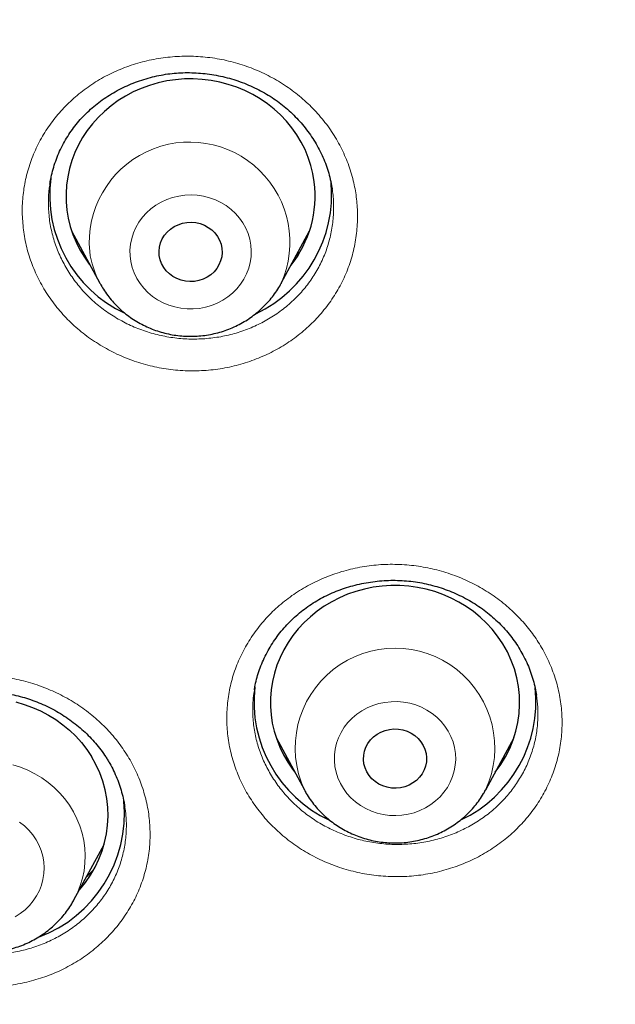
# Model space of a CAD drawing. Header units: millimetres. Extents: x 8 to 971, y 12 to 977.
# Tile 132 of 196: x 327 to 334, y 786 to 797. Entities that reach past the tile are written whole.
import ezdxf

# ---------------------------------------------------------------- set-up
doc = ezdxf.new("R2010")
doc.units = ezdxf.units.MM

msp = doc.modelspace()

# ---------------------------------------------------------------- linework, layer by layer
at = {"color": 7, "linetype": 'Continuous', "lineweight": 30}
for p, q in [((327.173, 795.487), (327.172, 795.48)), ((330.57, 795.418), (330.568, 795.427)), ((327.433, 794.921), (327.774, 794.289)), ((329.957, 794.289), (330.298, 794.921)), ((327.585, 794.638), (327.545, 794.675)), ((327.776, 794.285), (327.774, 794.289)), ((329.957, 794.289), (329.955, 794.285)), ((329.634, 789.393), (329.633, 789.382)), ((329.894, 788.823), (330.235, 788.191)), ((332.418, 788.191), (332.759, 788.823)), ((330.044, 788.545), (330.003, 788.583)), ((327.461, 786.867), (327.824, 787.532))]:
    msp.add_line(p, q, dxfattribs=at)
at = {"color": 252, "linetype": 'Continuous', "lineweight": 0}
for p, q in [((330.176, 794.659), (330.136, 794.621)), ((330.044, 788.545), (330.002, 788.585)), ((332.638, 788.564), (332.6, 788.529)), ((332.415, 788.186), (332.4, 788.16))]:
    msp.add_line(p, q, dxfattribs=at)
at = {"color": 7, "linetype": 'Continuous', "lineweight": 30, "flags": 128}
for points in [[(330.354, 795.509), (330.338, 795.608), (330.313, 795.706), (330.282, 795.802), (330.243, 795.896), (330.197, 795.987), (330.145, 796.075), (330.086, 796.159), (330.02, 796.238), (329.949, 796.314), (329.872, 796.384), (329.79, 796.449), (329.704, 796.508), (329.613, 796.561), (329.518, 796.608), (329.42, 796.649), (329.319, 796.682), (329.216, 796.709), (329.111, 796.729), (329.005, 796.742), (328.898, 796.748), (328.791, 796.747), (328.684, 796.738), (328.579, 796.723), (328.474, 796.7), (328.372, 796.67), (328.272, 796.634), (328.175, 796.591), (328.082, 796.541), (327.993, 796.486), (327.908, 796.424), (327.828, 796.357), (327.753, 796.285), (327.684, 796.208), (327.621, 796.127), (327.565, 796.042), (327.515, 795.953), (327.472, 795.86), (327.436, 795.766), (327.407, 795.669), (327.386, 795.57), (327.372, 795.47), (327.366, 795.37), (327.367, 795.269), (327.376, 795.169), (327.393, 795.07), (327.417, 794.972), (327.449, 794.876), (327.487, 794.782), (327.533, 794.691), (327.586, 794.603), (327.645, 794.519), (327.659, 794.501)], [(329.242, 794.708), (329.245, 794.657), (329.24, 794.607), (329.227, 794.557), (329.207, 794.51), (329.18, 794.466), (329.147, 794.426), (329.108, 794.39), (329.064, 794.361), (329.015, 794.337), (328.964, 794.32), (328.911, 794.311), (328.857, 794.308), (328.803, 794.313), (328.75, 794.325), (328.7, 794.344), (328.653, 794.369), (328.61, 794.401), (328.573, 794.437), (328.541, 794.479), (328.516, 794.524), (328.498, 794.572), (328.488, 794.622), (328.485, 794.673), (328.49, 794.724), (328.503, 794.773), (328.523, 794.821), (328.55, 794.865), (328.584, 794.905), (328.623, 794.94), (328.667, 794.97), (328.715, 794.993), (328.766, 795.01), (328.819, 795.02), (328.874, 795.022), (328.928, 795.018), (328.98, 795.006), (329.031, 794.987), (329.078, 794.961), (329.12, 794.93), (329.158, 794.893), (329.189, 794.852), (329.214, 794.806), (329.232, 794.758), (329.242, 794.708)], [(332.561, 790.042), (332.497, 790.123), (332.427, 790.199), (332.351, 790.27), (332.271, 790.336), (332.185, 790.397), (332.095, 790.451), (332.001, 790.5), (331.904, 790.542), (331.804, 790.577), (331.701, 790.606), (331.597, 790.628), (331.491, 790.642), (331.384, 790.65), (331.277, 790.65), (331.17, 790.643), (331.064, 790.629), (330.959, 790.608), (330.856, 790.58), (330.756, 790.545), (330.659, 790.503), (330.564, 790.455), (330.474, 790.401), (330.388, 790.341), (330.307, 790.275), (330.231, 790.205), (330.161, 790.129), (330.096, 790.048), (330.038, 789.964), (329.987, 789.876), (329.942, 789.784), (329.904, 789.69), (329.874, 789.594), (329.851, 789.495), (329.835, 789.396), (329.827, 789.295), (329.827, 789.195), (329.834, 789.094), (329.849, 788.995), (329.872, 788.896), (329.902, 788.8), (329.939, 788.705), (329.983, 788.614), (330.034, 788.525), (330.092, 788.44), (330.12, 788.403)], [(326.76, 789.249), (326.863, 789.22), (326.963, 789.184), (327.059, 789.141), (327.153, 789.091), (327.242, 789.036), (327.327, 788.975), (327.407, 788.908), (327.482, 788.836), (327.551, 788.759), (327.614, 788.678), (327.671, 788.593)], [(331.639, 788.77), (331.667, 788.726), (331.687, 788.679), (331.7, 788.63), (331.706, 788.579), (331.704, 788.528), (331.694, 788.478), (331.677, 788.43), (331.653, 788.384), (331.622, 788.343), (331.584, 788.305), (331.542, 788.274), (331.495, 788.248), (331.445, 788.228), (331.393, 788.216), (331.339, 788.211), (331.285, 788.212), (331.231, 788.222), (331.18, 788.238), (331.131, 788.261), (331.087, 788.29), (331.047, 788.325), (331.014, 788.365), (330.986, 788.408), (330.965, 788.456), (330.952, 788.505), (330.946, 788.556), (330.949, 788.607), (330.958, 788.657), (330.976, 788.705), (331, 788.75), (331.031, 788.792), (331.068, 788.829), (331.11, 788.861), (331.157, 788.887), (331.207, 788.907), (331.26, 788.919), (331.314, 788.924), (331.368, 788.922), (331.421, 788.913), (331.473, 788.897), (331.521, 788.874), (331.566, 788.845), (331.605, 788.81), (331.639, 788.77)], [(332.418, 788.191), (332.418, 788.19), (332.415, 788.186)]]:
    msp.add_lwpolyline(points, dxfattribs=at)
at = {"color": 252, "linetype": 'Continuous', "lineweight": 0, "flags": 128}
for points in [[(329.59, 794.748), (329.577, 794.818), (329.557, 794.886), (329.529, 794.951), (329.494, 795.014), (329.453, 795.073), (329.405, 795.127), (329.352, 795.177), (329.293, 795.222), (329.23, 795.26), (329.163, 795.292), (329.093, 795.317), (329.02, 795.336), (328.946, 795.347), (328.871, 795.352), (328.796, 795.349), (328.722, 795.338), (328.649, 795.321), (328.578, 795.296), (328.511, 795.265), (328.447, 795.228), (328.387, 795.184), (328.333, 795.135), (328.285, 795.082), (328.242, 795.023), (328.206, 794.961), (328.177, 794.896), (328.156, 794.828), (328.142, 794.759), (328.135, 794.688), (328.137, 794.618), (328.146, 794.548), (328.162, 794.479), (328.186, 794.412), (328.218, 794.347), (328.256, 794.287), (328.301, 794.23), (328.351, 794.178), (328.407, 794.13), (328.468, 794.089), (328.534, 794.054), (328.602, 794.025), (328.674, 794.003), (328.747, 793.988), (328.822, 793.98), (328.897, 793.979), (328.972, 793.986), (329.046, 794), (329.117, 794.021), (329.187, 794.049), (329.252, 794.083), (329.314, 794.124), (329.371, 794.17), (329.422, 794.221), (329.468, 794.278), (329.507, 794.338), (329.54, 794.402), (329.565, 794.468), (329.583, 794.537), (329.593, 794.607), (329.596, 794.677), (329.59, 794.748)], [(331.927, 788.957), (331.882, 789.013), (331.83, 789.065), (331.773, 789.111), (331.711, 789.151), (331.645, 789.185), (331.576, 789.213), (331.504, 789.233), (331.43, 789.247), (331.355, 789.253), (331.28, 789.252), (331.205, 789.244), (331.132, 789.229), (331.06, 789.207), (330.992, 789.178), (330.927, 789.142), (330.866, 789.101), (330.81, 789.053), (330.76, 789.001), (330.715, 788.944), (330.677, 788.883), (330.646, 788.818), (330.623, 788.751), (330.606, 788.682), (330.597, 788.612), (330.596, 788.542), (330.603, 788.471), (330.617, 788.402), (330.639, 788.334), (330.668, 788.269), (330.705, 788.207), (330.747, 788.149), (330.796, 788.095), (330.851, 788.047), (330.91, 788.003), (330.974, 787.966), (331.042, 787.935), (331.112, 787.911), (331.185, 787.894), (331.26, 787.884), (331.335, 787.881), (331.41, 787.886), (331.484, 787.897), (331.557, 787.916), (331.627, 787.942), (331.694, 787.974), (331.757, 788.013), (331.815, 788.057), (331.868, 788.107), (331.916, 788.162), (331.957, 788.221), (331.991, 788.284), (332.019, 788.35), (332.039, 788.418), (332.052, 788.487), (332.057, 788.558), (332.054, 788.629), (332.043, 788.699), (332.025, 788.767), (332, 788.834), (331.967, 788.897), (331.927, 788.957)], [(326.724, 788.493), (326.816, 788.463), (326.905, 788.426), (326.991, 788.383), (327.073, 788.334), (327.15, 788.279), (327.223, 788.218), (327.29, 788.152), (327.351, 788.081), (327.407, 788.005), (327.455, 787.926), (327.497, 787.844), (327.532, 787.758), (327.559, 787.67), (327.579, 787.581), (327.591, 787.49), (327.596, 787.399), (327.592, 787.308), (327.582, 787.217), (327.563, 787.127), (327.537, 787.039), (327.503, 786.953), (327.463, 786.87), (327.461, 786.867)], [(327.005, 787.591), (326.964, 787.651), (326.917, 787.706), (326.864, 787.756), (326.805, 787.801)], [(326.753, 786.663), (326.815, 786.703), (326.873, 786.749), (326.925, 786.8), (326.971, 786.855), (327.011, 786.915), (327.044, 786.979), (327.07, 787.045), (327.088, 787.114), (327.099, 787.184), (327.102, 787.254), (327.098, 787.325), (327.086, 787.394), (327.066, 787.463), (327.039, 787.528), (327.005, 787.591)]]:
    msp.add_lwpolyline(points, dxfattribs=at)
at = {"color": 252, "linetype": 'Continuous', "lineweight": 0}
for centre, radius, start, end in [((328.853, 794.78), 1.208, 335.9858, 185.2518), ((328.741, 794.812), 1.1, 187.4251, 208.3995), ((331.326, 788.694), 1.202, 335.2737, 204.6661)]:
    msp.add_arc(centre, radius, start, end, dxfattribs=at)
at = {"color": 7, "linetype": 'Continuous', "lineweight": 30}
for centre, radius, start, end in [((328.742, 795.351), 1.574, 172.556, 244.8303), ((329.018, 795.341), 1.347, 321.4605, 7.1809), ((328.98, 795.356), 1.583, 295.0672, 5.4183), ((331.482, 789.241), 1.344, 321.439, 36.5813), ((331.205, 789.254), 1.577, 173.5514, 245.0206), ((331.443, 789.257), 1.581, 295.347, 5.9639), ((326.526, 787.887), 1.345, 318.1424, 31.6414), ((326.48, 787.907), 1.59, 290.4349, 5.3067)]:
    msp.add_arc(centre, radius, start, end, dxfattribs=at)
at = {"color": 252, "linetype": 'Continuous', "lineweight": 0}
for points, knots in [([(297.761, 797.426), (297.779, 798.366), (297.816, 800.237), (298.115, 803.024), (298.594, 805.775), (299.27, 808.49), (300.138, 811.168), (301.195, 813.799), (302.428, 816.362), (303.829, 818.833), (305.395, 821.201), (307.124, 823.467), (309.017, 825.629), (311.065, 827.679), (313.247, 829.604), (315.549, 831.383), (317.959, 833.008), (320.48, 834.479), (323.109, 835.796), (325.836, 836.954), (328.636, 837.947), (331.487, 838.763), (334.376, 839.397), (337.303, 839.85), (340.269, 840.121), (343.26, 840.211), (346.251, 840.121), (349.217, 839.85), (352.145, 839.397), (355.034, 838.763), (357.884, 837.947), (360.683, 836.954), (363.411, 835.796), (366.04, 834.478), (368.561, 833.007), (370.971, 831.382), (373.272, 829.603), (375.454, 827.679), (377.502, 825.628), (379.396, 823.466), (381.125, 821.2), (382.69, 818.832), (384.092, 816.361), (385.324, 813.799), (386.381, 811.168), (387.249, 808.489), (387.925, 805.774), (388.404, 803.023), (388.703, 800.237), (388.74, 798.366), (388.758, 797.426)], [0, 0, 0, 0, 0.020985, 0.041789, 0.062502, 0.083215, 0.104018, 0.125, 0.145987, 0.166791, 0.187505, 0.208217, 0.229019, 0.25, 0.270986, 0.291791, 0.312505, 0.333217, 0.354019, 0.375, 0.395986, 0.416791, 0.437505, 0.458217, 0.479019, 0.5, 0.520986, 0.541791, 0.562505, 0.583217, 0.604019, 0.625, 0.645986, 0.666791, 0.687505, 0.708217, 0.729019, 0.75, 0.770986, 0.791791, 0.812505, 0.833217, 0.854019, 0.875, 0.895985, 0.916789, 0.937502, 0.958215, 0.979017, 1, 1, 1, 1]), ([(339.798, 773.529), (339.084, 773.638), (337.655, 773.856), (335.559, 774.4), (333.572, 775.079), (331.704, 775.889), (329.961, 776.806), (328.299, 777.85), (326.729, 779.012), (325.262, 780.287), (323.905, 781.666), (322.668, 783.141), (321.558, 784.703), (320.581, 786.341), (319.744, 788.047), (319.053, 789.809), (318.51, 791.616), (318.12, 793.458), (317.885, 795.323), (317.807, 797.199), (317.885, 799.076), (318.12, 800.941), (318.51, 802.783), (319.053, 804.59), (319.744, 806.352), (320.581, 808.058), (321.558, 809.696), (322.668, 811.258), (323.905, 812.733), (325.262, 814.112), (326.729, 815.387), (328.299, 816.549), (329.961, 817.593), (331.704, 818.51), (333.519, 819.296), (335.394, 819.946), (337.318, 820.456), (339.278, 820.823), (341.263, 821.043), (343.26, 821.117), (345.257, 821.043), (347.241, 820.823), (349.201, 820.456), (351.125, 819.946), (353, 819.296), (354.815, 818.51), (356.558, 817.593), (358.22, 816.549), (359.79, 815.387), (361.257, 814.112), (362.614, 812.733), (363.851, 811.258), (364.961, 809.696), (365.938, 808.058), (366.775, 806.352), (367.466, 804.59), (368.009, 802.783), (368.399, 800.941), (368.634, 799.076), (368.712, 797.199), (368.634, 795.323), (368.399, 793.458), (368.009, 791.616), (367.466, 789.809), (366.775, 788.047), (365.938, 786.341), (364.961, 784.703), (363.851, 783.141), (362.614, 781.666), (361.257, 780.287), (359.79, 779.012), (358.22, 777.85), (356.558, 776.806), (354.815, 775.889), (352.95, 775.08), (350.968, 774.403), (348.88, 773.86), (347.457, 773.641), (346.745, 773.532)], [0, 0, 0, 0, 0.014209, 0.028417, 0.042626, 0.055696, 0.068766, 0.081836, 0.094907, 0.107977, 0.121047, 0.134117, 0.147187, 0.160257, 0.173327, 0.186398, 0.199468, 0.212538, 0.225608, 0.238678, 0.251748, 0.264818, 0.277889, 0.290959, 0.304029, 0.317099, 0.330169, 0.343239, 0.356309, 0.36938, 0.38245, 0.39552, 0.40859, 0.42166, 0.43473, 0.4478, 0.460871, 0.473941, 0.487011, 0.500081, 0.513151, 0.526221, 0.539292, 0.552362, 0.565432, 0.578502, 0.591572, 0.604642, 0.617712, 0.630783, 0.643853, 0.656923, 0.669993, 0.683063, 0.696133, 0.709203, 0.722274, 0.735344, 0.748414, 0.761484, 0.774554, 0.787624, 0.800694, 0.813765, 0.826835, 0.839905, 0.852975, 0.866045, 0.879115, 0.892186, 0.905256, 0.918326, 0.931396, 0.944466, 0.957536, 0.971691, 0.985845, 1, 1, 1, 1]), ([(346.66, 774.616), (347.327, 774.721), (348.662, 774.93), (350.619, 775.442), (352.485, 776.082), (354.251, 776.847), (355.909, 777.72), (357.49, 778.712), (358.983, 779.818), (360.379, 781.031), (361.669, 782.342), (362.846, 783.745), (363.902, 785.231), (364.831, 786.789), (365.627, 788.411), (366.285, 790.087), (366.801, 791.807), (367.172, 793.559), (367.395, 795.333), (367.47, 797.118), (367.395, 798.903), (367.172, 800.677), (366.801, 802.429), (366.285, 804.148), (365.627, 805.824), (364.831, 807.446), (363.902, 809.005), (362.846, 810.49), (361.669, 811.893), (360.379, 813.205), (358.983, 814.417), (357.49, 815.523), (355.909, 816.515), (354.251, 817.388), (352.524, 818.136), (350.741, 818.754), (348.911, 819.239), (347.047, 819.588), (345.159, 819.798), (343.26, 819.868), (341.36, 819.798), (339.472, 819.588), (337.608, 819.239), (335.778, 818.754), (333.995, 818.136), (332.268, 817.388), (330.61, 816.515), (329.029, 815.523), (327.536, 814.417), (326.14, 813.205), (324.85, 811.893), (323.673, 810.49), (322.617, 809.005), (321.688, 807.446), (320.892, 805.824), (320.234, 804.148), (319.718, 802.429), (319.347, 800.677), (319.124, 798.903), (319.049, 797.118), (319.124, 795.333), (319.347, 793.559), (319.718, 791.807), (320.234, 790.087), (320.892, 788.411), (321.688, 786.789), (322.617, 785.231), (323.673, 783.745), (324.85, 782.342), (326.14, 781.031), (327.536, 779.818), (329.029, 778.712), (330.61, 777.72), (332.268, 776.847), (334.034, 776.082), (335.9, 775.442), (337.858, 774.93), (339.192, 774.721), (339.859, 774.616)], [0, 0, 0, 0, 0.013976, 0.027953, 0.041929, 0.055017, 0.068105, 0.081192, 0.09428, 0.107368, 0.120455, 0.133543, 0.146631, 0.159719, 0.172806, 0.185894, 0.198982, 0.212069, 0.225157, 0.238245, 0.251332, 0.26442, 0.277508, 0.290595, 0.303683, 0.316771, 0.329859, 0.342946, 0.356034, 0.369122, 0.382209, 0.395297, 0.408385, 0.421472, 0.43456, 0.447648, 0.460735, 0.473823, 0.486911, 0.499999, 0.513086, 0.526174, 0.539262, 0.552349, 0.565437, 0.578525, 0.591612, 0.6047, 0.617788, 0.630876, 0.643963, 0.657051, 0.670139, 0.683226, 0.696314, 0.709402, 0.722489, 0.735577, 0.748665, 0.761752, 0.77484, 0.787928, 0.801016, 0.814103, 0.827191, 0.840279, 0.853366, 0.866454, 0.879542, 0.892629, 0.905717, 0.918805, 0.931893, 0.94498, 0.958068, 0.972045, 0.986023, 1, 1, 1, 1]), ([(339.895, 775.418), (339.266, 775.519), (338.009, 775.721), (336.165, 776.207), (334.396, 776.815), (332.712, 777.545), (331.121, 778.382), (329.604, 779.334), (328.172, 780.396), (326.832, 781.559), (325.594, 782.818), (324.465, 784.164), (323.451, 785.589), (322.56, 787.085), (321.796, 788.642), (321.165, 790.25), (320.67, 791.9), (320.314, 793.581), (320.099, 795.283), (320.028, 796.996), (320.099, 798.709), (320.314, 800.411), (320.67, 802.092), (321.165, 803.742), (321.796, 805.35), (322.56, 806.907), (323.451, 808.403), (324.465, 809.828), (325.594, 811.174), (326.832, 812.433), (328.172, 813.596), (329.604, 814.657), (331.121, 815.61), (332.712, 816.447), (334.369, 817.165), (336.081, 817.758), (337.836, 818.224), (339.625, 818.558), (341.437, 818.759), (343.26, 818.827), (345.082, 818.759), (346.894, 818.558), (348.683, 818.224), (350.439, 817.758), (352.15, 817.165), (353.807, 816.447), (355.398, 815.61), (356.915, 814.657), (358.347, 813.596), (359.687, 812.433), (360.925, 811.174), (362.054, 809.828), (363.068, 808.403), (363.959, 806.907), (364.723, 805.35), (365.354, 803.742), (365.849, 802.092), (366.205, 800.411), (366.42, 798.709), (366.491, 796.996), (366.42, 795.283), (366.205, 793.581), (365.849, 791.9), (365.354, 790.25), (364.723, 788.642), (363.959, 787.085), (363.068, 785.589), (362.054, 784.164), (360.925, 782.818), (359.687, 781.559), (358.347, 780.396), (356.915, 779.334), (355.398, 778.382), (353.807, 777.545), (352.12, 776.814), (350.346, 776.205), (348.494, 775.717), (347.231, 775.515), (346.6, 775.415)], [0, 0, 0, 0, 0.013748, 0.027497, 0.041245, 0.05435, 0.067455, 0.080559, 0.093664, 0.106769, 0.119873, 0.132978, 0.146083, 0.159188, 0.172292, 0.185397, 0.198502, 0.211606, 0.224711, 0.237816, 0.250921, 0.264025, 0.27713, 0.290235, 0.30334, 0.316444, 0.329549, 0.342654, 0.355758, 0.368863, 0.381968, 0.395073, 0.408177, 0.421282, 0.434387, 0.447492, 0.460596, 0.473701, 0.486806, 0.49991, 0.513015, 0.52612, 0.539225, 0.552329, 0.565434, 0.578539, 0.591643, 0.604748, 0.617853, 0.630958, 0.644062, 0.657167, 0.670272, 0.683377, 0.696481, 0.709586, 0.722691, 0.735795, 0.7489, 0.762005, 0.77511, 0.788214, 0.801319, 0.814424, 0.827529, 0.840633, 0.853738, 0.866843, 0.879947, 0.893052, 0.906157, 0.919262, 0.932366, 0.945471, 0.958576, 0.972384, 0.986192, 1, 1, 1, 1]), ([(345.541, 776.246), (346.07, 776.308), (347.129, 776.432), (348.694, 776.754), (350.231, 777.175), (351.774, 777.715), (353.312, 778.381), (354.828, 779.179), (356.273, 780.087), (357.638, 781.098), (358.915, 782.207), (360.095, 783.406), (361.171, 784.689), (362.136, 786.047), (362.986, 787.473), (363.713, 788.956), (364.315, 790.488), (364.787, 792.061), (365.126, 793.663), (365.33, 795.285), (365.398, 796.917), (365.33, 798.549), (365.125, 800.171), (364.786, 801.773), (364.314, 803.345), (363.713, 804.878), (362.985, 806.361), (362.135, 807.786), (361.17, 809.144), (360.093, 810.427), (358.914, 811.626), (357.637, 812.735), (356.272, 813.746), (354.827, 814.654), (353.31, 815.452), (351.731, 816.135), (350.101, 816.701), (348.427, 817.144), (346.723, 817.463), (344.996, 817.655), (343.26, 817.719), (341.523, 817.654), (339.796, 817.462), (338.092, 817.144), (336.419, 816.7), (334.788, 816.135), (333.209, 815.451), (331.693, 814.653), (330.248, 813.745), (328.882, 812.734), (327.606, 811.625), (326.426, 810.426), (325.35, 809.143), (324.384, 807.785), (323.535, 806.359), (322.808, 804.876), (322.206, 803.344), (321.734, 801.771), (321.395, 800.169), (321.191, 798.547), (321.123, 796.915), (321.191, 795.283), (321.395, 793.661), (321.735, 792.059), (322.207, 790.487), (322.808, 788.954), (323.536, 787.471), (324.385, 786.046), (325.351, 784.688), (326.427, 783.405), (327.607, 782.206), (328.884, 781.097), (330.249, 780.086), (331.694, 779.178), (333.211, 778.38), (334.748, 777.715), (336.291, 777.174), (337.827, 776.754), (339.391, 776.432), (340.449, 776.308), (340.979, 776.246)], [0, 0, 0, 0, 0.011909, 0.023818, 0.035727, 0.047636, 0.060561, 0.073486, 0.086411, 0.099336, 0.112261, 0.125186, 0.138111, 0.151036, 0.163961, 0.176886, 0.189811, 0.202736, 0.215661, 0.228586, 0.241512, 0.254437, 0.267362, 0.280287, 0.293212, 0.306137, 0.319062, 0.331987, 0.344912, 0.357837, 0.370762, 0.383687, 0.396612, 0.409537, 0.422462, 0.435388, 0.448313, 0.461238, 0.474163, 0.487088, 0.500013, 0.512938, 0.525863, 0.538788, 0.551713, 0.564638, 0.577563, 0.590488, 0.603413, 0.616338, 0.629264, 0.642189, 0.655114, 0.668039, 0.680964, 0.693889, 0.706814, 0.719739, 0.732664, 0.745589, 0.758514, 0.771439, 0.784364, 0.797289, 0.810214, 0.823139, 0.836065, 0.84899, 0.861915, 0.87484, 0.887765, 0.90069, 0.913615, 0.92654, 0.939465, 0.95239, 0.964293, 0.976195, 0.988098, 1, 1, 1, 1]), ([(326.852, 794.93), (326.846, 795.001), (326.833, 795.142), (326.845, 795.354), (326.88, 795.564), (326.942, 795.768), (327.027, 795.964), (327.135, 796.15), (327.265, 796.323), (327.415, 796.48), (327.583, 796.621), (327.767, 796.743), (327.966, 796.844), (328.175, 796.924), (328.393, 796.981), (328.617, 797.015), (328.844, 797.025), (329.071, 797.011), (329.296, 796.973), (329.515, 796.912), (329.726, 796.827), (329.925, 796.722), (330.112, 796.596), (330.282, 796.452), (330.434, 796.291), (330.567, 796.116), (330.677, 795.927), (330.764, 795.729), (330.827, 795.528), (330.864, 795.327), (330.879, 795.123), (330.87, 794.915), (330.836, 794.705), (330.777, 794.5), (330.693, 794.303), (330.586, 794.117), (330.457, 793.943), (330.308, 793.784), (330.141, 793.642), (329.958, 793.519), (329.761, 793.417), (329.552, 793.335), (329.334, 793.276), (329.111, 793.241), (328.884, 793.23), (328.656, 793.242), (328.431, 793.279), (328.212, 793.339), (328, 793.421), (327.8, 793.526), (327.613, 793.65), (327.441, 793.793), (327.288, 793.953), (327.155, 794.128), (327.042, 794.315), (326.954, 794.513), (326.887, 794.719), (326.864, 794.86), (326.852, 794.93)], [0, 0, 0, 0, 0.017826, 0.035709, 0.053535, 0.071388, 0.089298, 0.107152, 0.125016, 0.142937, 0.1608, 0.178682, 0.19662, 0.214501, 0.232399, 0.250354, 0.268251, 0.286157, 0.304119, 0.322025, 0.339927, 0.357886, 0.375788, 0.393676, 0.411622, 0.42951, 0.44738, 0.465307, 0.483178, 0.4999, 0.516623, 0.534482, 0.552397, 0.570256, 0.588115, 0.60603, 0.623889, 0.641758, 0.659684, 0.677553, 0.695439, 0.713383, 0.731271, 0.749172, 0.76713, 0.785031, 0.802937, 0.8209, 0.838805, 0.856704, 0.87466, 0.892558, 0.910441, 0.928381, 0.946263, 0.964156, 0.982107, 1, 1, 1, 1]), ([(327.172, 795.48), (327.168, 795.461), (327.154, 795.383), (327.149, 795.243), (327.16, 795.123), (327.165, 795.063)], [0, 0, 0, 0, 0.137029, 0.569195, 1, 1, 1, 1]), ([(327.165, 795.063), (327.165, 795.063), (327.173, 795.002), (327.196, 794.883), (327.251, 794.708), (327.327, 794.54), (327.422, 794.381), (327.535, 794.232), (327.622, 794.141), (327.714, 794.054), (327.812, 793.973), (327.971, 793.867), (328.141, 793.778), (328.321, 793.707), (328.508, 793.656), (328.699, 793.624), (328.892, 793.613), (329.085, 793.622), (329.276, 793.651), (329.461, 793.7), (329.638, 793.769), (329.807, 793.856), (329.962, 793.96), (330.105, 794.08), (330.232, 794.215), (330.341, 794.362), (330.432, 794.521), (330.503, 794.688), (330.553, 794.862), (330.583, 795.04), (330.589, 795.217), (330.584, 795.344), (330.571, 795.409), (330.57, 795.418)], [0, 0, 0, 0, 0.000168, 0.035666, 0.071279, 0.106775, 0.142273, 0.177883, 0.213379, 0.213559, 0.249144, 0.284843, 0.32043, 0.356038, 0.391759, 0.427367, 0.462974, 0.498693, 0.534299, 0.56988, 0.605575, 0.641155, 0.676703, 0.712362, 0.747909, 0.783434, 0.819071, 0.854595, 0.89012, 0.925757, 0.961282, 0.994543, 1, 1, 1, 1]), ([(327.586, 794.637), (327.581, 794.641), (327.566, 794.654), (327.553, 794.669), (327.544, 794.679)], [0, 0, 0, 0, 0.314958, 1, 1, 1, 1]), ([(329.658, 787.98), (329.617, 788.039), (329.535, 788.159), (329.441, 788.352), (329.368, 788.553), (329.321, 788.76), (329.298, 788.971), (329.301, 789.182), (329.33, 789.392), (329.383, 789.597), (329.461, 789.794), (329.563, 789.982), (329.686, 790.158), (329.83, 790.32), (329.994, 790.465), (330.174, 790.593), (330.368, 790.7), (330.575, 790.786), (330.791, 790.85), (331.013, 790.892), (331.24, 790.909), (331.467, 790.902), (331.693, 790.872), (331.914, 790.818), (332.127, 790.742), (332.331, 790.644), (332.521, 790.526), (332.696, 790.388), (332.85, 790.237), (332.983, 790.075), (333.097, 789.902), (333.192, 789.713), (333.266, 789.512), (333.316, 789.305), (333.339, 789.095), (333.338, 788.883), (333.312, 788.674), (333.259, 788.468), (333.183, 788.27), (333.083, 788.081), (332.961, 787.905), (332.818, 787.742), (332.656, 787.595), (332.477, 787.467), (332.283, 787.358), (332.077, 787.27), (331.862, 787.205), (331.639, 787.162), (331.413, 787.143), (331.185, 787.149), (330.959, 787.177), (330.738, 787.229), (330.524, 787.304), (330.32, 787.401), (330.129, 787.518), (329.953, 787.655), (329.793, 787.808), (329.703, 787.922), (329.658, 787.98)], [0, 0, 0, 0, 0.017826, 0.035708, 0.053535, 0.071387, 0.089298, 0.107151, 0.125015, 0.142936, 0.1608, 0.178682, 0.19662, 0.214501, 0.232399, 0.250353, 0.268251, 0.286156, 0.304119, 0.322024, 0.339927, 0.357886, 0.375788, 0.393676, 0.411621, 0.429509, 0.447379, 0.465307, 0.483177, 0.499899, 0.516622, 0.534481, 0.552396, 0.570255, 0.588114, 0.606029, 0.623889, 0.641757, 0.659683, 0.677553, 0.695439, 0.713383, 0.73127, 0.749171, 0.76713, 0.785031, 0.802937, 0.820899, 0.838805, 0.856704, 0.874659, 0.892558, 0.910441, 0.92838, 0.946263, 0.964156, 0.982107, 1, 1, 1, 1]), ([(328.107, 788.599), (328.108, 788.598), (328.146, 788.536), (328.214, 788.409), (328.292, 788.21), (328.347, 788.004), (328.376, 787.795), (328.38, 787.584), (328.359, 787.375), (328.312, 787.17), (328.241, 786.971), (328.146, 786.782), (328.028, 786.604), (327.89, 786.439), (327.732, 786.29), (327.557, 786.159), (327.366, 786.047), (327.163, 785.956), (326.95, 785.888), (326.729, 785.842), (326.503, 785.819), (326.276, 785.82), (326.049, 785.845), (325.827, 785.893), (325.611, 785.965), (325.405, 786.058), (325.212, 786.171), (325.033, 786.305), (324.87, 786.455), (324.73, 786.617), (324.612, 786.789), (324.514, 786.97), (324.436, 787.164), (324.38, 787.37), (324.349, 787.579), (324.343, 787.789), (324.363, 787.999), (324.408, 788.204), (324.478, 788.404), (324.571, 788.594), (324.687, 788.773), (324.825, 788.938), (324.981, 789.088), (325.155, 789.221), (325.345, 789.333), (325.547, 789.426), (325.76, 789.496), (325.981, 789.544), (326.206, 789.568), (326.434, 789.568), (326.66, 789.545), (326.883, 789.498), (327.099, 789.428), (327.305, 789.336), (327.5, 789.224), (327.68, 789.092), (327.843, 788.943), (327.988, 788.779), (328.068, 788.659), (328.107, 788.599)], [0, 0, 0, 0, 0.000189, 0.018022, 0.035912, 0.053746, 0.071579, 0.089468, 0.107301, 0.125153, 0.143062, 0.160914, 0.178797, 0.196738, 0.214621, 0.232534, 0.250504, 0.268416, 0.286343, 0.304328, 0.322255, 0.340176, 0.358154, 0.376074, 0.39397, 0.411923, 0.429818, 0.447682, 0.465602, 0.483465, 0.50016, 0.516854, 0.534697, 0.552597, 0.57044, 0.588282, 0.606181, 0.624022, 0.641884, 0.659802, 0.677663, 0.695557, 0.713507, 0.731401, 0.74932, 0.767296, 0.785216, 0.803143, 0.821128, 0.839055, 0.85697, 0.874941, 0.892856, 0.910741, 0.928684, 0.946569, 0.964361, 0.982208, 1, 1, 1, 1]), ([(329.633, 789.382), (329.627, 789.344), (329.611, 789.246), (329.612, 789.087), (329.63, 788.908), (329.67, 788.732), (329.732, 788.561), (329.813, 788.397), (329.882, 788.295), (329.917, 788.245)], [0, 0, 0, 0, 0.098405, 0.248629, 0.399341, 0.549579, 0.699558, 0.850016, 1, 1, 1, 1]), ([(329.917, 788.245), (329.917, 788.245), (329.953, 788.195), (330.033, 788.099), (330.168, 787.968), (330.317, 787.852), (330.48, 787.753), (330.653, 787.67), (330.775, 787.628), (330.897, 787.59), (331.024, 787.561), (331.216, 787.536), (331.409, 787.531), (331.602, 787.547), (331.791, 787.583), (331.974, 787.637), (332.149, 787.712), (332.314, 787.804), (332.467, 787.912), (332.604, 788.036), (332.726, 788.174), (332.83, 788.324), (332.915, 788.484), (332.98, 788.653), (333.025, 788.827), (333.047, 789.005), (333.05, 789.174), (333.035, 789.282), (333.029, 789.331)], [0, 0, 0, 0, 0.000197, 0.042045, 0.084029, 0.125879, 0.167725, 0.209708, 0.251555, 0.251766, 0.293719, 0.335805, 0.377758, 0.419736, 0.46185, 0.503829, 0.545805, 0.587916, 0.629891, 0.67184, 0.713919, 0.755866, 0.797772, 0.839813, 0.88172, 0.923599, 0.965614, 1, 1, 1, 1]), ([(324.681, 788.06), (324.674, 788.002), (324.66, 787.885), (324.666, 787.707), (324.692, 787.529), (324.74, 787.355), (324.806, 787.19), (324.89, 787.036), (324.99, 786.89), (325.109, 786.752), (325.247, 786.624), (325.399, 786.511), (325.564, 786.414), (325.739, 786.334), (325.922, 786.273), (326.111, 786.231), (326.303, 786.209), (326.497, 786.207), (326.689, 786.226), (326.876, 786.264), (327.058, 786.322), (327.231, 786.399), (327.393, 786.493), (327.542, 786.604), (327.676, 786.73), (327.794, 786.869), (327.894, 787.02), (327.975, 787.18), (328.036, 787.349), (328.076, 787.523), (328.093, 787.701), (328.093, 787.858), (328.077, 787.954), (328.071, 787.991)], [0, 0, 0, 0, 0.032348, 0.065036, 0.097719, 0.130507, 0.163189, 0.193767, 0.224343, 0.257063, 0.289888, 0.322608, 0.355396, 0.388288, 0.421076, 0.453922, 0.486872, 0.519717, 0.552586, 0.58556, 0.61843, 0.651279, 0.684233, 0.717083, 0.749883, 0.782785, 0.815585, 0.848324, 0.881169, 0.913909, 0.946611, 0.979414, 1, 1, 1, 1]), ([(327.694, 787.225), (327.676, 787.206), (327.651, 787.179), (327.623, 787.156), (327.615, 787.149)], [0, 0, 0, 0, 0.7181188, 1, 1, 1, 1])]:
    msp.add_open_spline(points, degree=3, knots=knots, dxfattribs=at)
at = {"color": 7, "linetype": 'Continuous', "lineweight": 30}
for points, knots in [([(340.08, 755.314), (338.877, 755.42), (336.473, 755.633), (332.915, 756.297), (329.422, 757.208), (326.048, 758.376), (322.809, 759.778), (319.723, 761.402), (316.782, 763.249), (314.004, 765.307), (311.407, 767.563), (309.006, 770.004), (306.816, 772.614), (304.851, 775.377), (303.123, 778.277), (301.642, 781.296), (300.418, 784.414), (299.458, 787.613), (298.768, 790.873), (298.352, 794.173), (298.213, 797.494), (298.352, 800.816), (298.768, 804.116), (299.458, 807.376), (300.418, 810.575), (301.642, 813.693), (303.123, 816.712), (304.851, 819.612), (306.816, 822.375), (309.006, 824.985), (311.407, 827.426), (314.004, 829.682), (316.782, 831.74), (319.723, 833.586), (322.809, 835.21), (326.021, 836.602), (329.339, 837.752), (332.744, 838.655), (336.213, 839.303), (339.725, 839.694), (343.26, 839.824), (346.794, 839.694), (350.306, 839.303), (353.775, 838.655), (357.18, 837.752), (360.498, 836.602), (363.71, 835.21), (366.796, 833.586), (369.737, 831.74), (372.515, 829.682), (375.112, 827.426), (377.513, 824.985), (379.703, 822.375), (381.668, 819.612), (383.396, 816.712), (384.877, 813.693), (386.101, 810.575), (387.061, 807.376), (387.751, 804.116), (388.167, 800.816), (388.306, 797.494), (388.167, 794.173), (387.751, 790.873), (387.061, 787.613), (386.101, 784.414), (384.877, 781.296), (383.396, 778.277), (381.668, 775.377), (379.703, 772.614), (377.513, 770.004), (375.112, 767.563), (372.515, 765.307), (369.737, 763.249), (366.796, 761.402), (363.71, 759.778), (360.471, 758.376), (357.097, 757.208), (353.604, 756.297), (350.047, 755.633), (347.642, 755.42), (346.439, 755.314)], [0, 0, 0, 0, 0.013106, 0.026212, 0.039318, 0.052424, 0.065212, 0.078, 0.090788, 0.103576, 0.116364, 0.129151, 0.141939, 0.154727, 0.167515, 0.180303, 0.193091, 0.205879, 0.218667, 0.231454, 0.244242, 0.25703, 0.269818, 0.282606, 0.295394, 0.308182, 0.32097, 0.333758, 0.346545, 0.359333, 0.372121, 0.384909, 0.397697, 0.410485, 0.423273, 0.436061, 0.448848, 0.461636, 0.474424, 0.487212, 0.5, 0.512788, 0.525576, 0.538364, 0.551152, 0.563939, 0.576727, 0.589515, 0.602303, 0.615091, 0.627879, 0.640667, 0.653455, 0.666242, 0.67903, 0.691818, 0.704606, 0.717394, 0.730182, 0.74297, 0.755758, 0.768546, 0.781333, 0.794121, 0.806909, 0.819697, 0.832485, 0.845273, 0.858061, 0.870849, 0.883636, 0.896424, 0.909212, 0.922, 0.934788, 0.947576, 0.960682, 0.973788, 0.986894, 1, 1, 1, 1]), ([(327.171, 795.48), (327.173, 795.491), (327.179, 795.536), (327.196, 795.613), (327.223, 795.711), (327.258, 795.807), (327.298, 795.9), (327.345, 795.991), (327.398, 796.078), (327.456, 796.161), (327.519, 796.239), (327.587, 796.313), (327.661, 796.383), (327.739, 796.449), (327.823, 796.511), (327.912, 796.568), (328.004, 796.62), (328.101, 796.667), (328.2, 796.708), (328.302, 796.743), (328.406, 796.772), (328.51, 796.795), (328.615, 796.811), (328.72, 796.821), (328.825, 796.824), (328.932, 796.821), (329.039, 796.812), (329.146, 796.797), (329.253, 796.776), (329.358, 796.748), (329.462, 796.715), (329.563, 796.675), (329.661, 796.63), (329.756, 796.58), (329.846, 796.525), (329.932, 796.464), (330.013, 796.4), (330.09, 796.33), (330.163, 796.256), (330.231, 796.178), (330.294, 796.095), (330.351, 796.009), (330.403, 795.92), (330.449, 795.828), (330.489, 795.733), (330.522, 795.637), (330.548, 795.539), (330.564, 795.466), (330.569, 795.426), (330.57, 795.418)], [0, 0, 0, 0, 0.0077199, 0.0300311, 0.0524145, 0.0748286, 0.0972129, 0.1195139, 0.1416931, 0.1637104, 0.1855303, 0.2071715, 0.2286734, 0.2504159, 0.2723707, 0.2944903, 0.3167233, 0.3390088, 0.361271, 0.3834336, 0.4054351, 0.4272226, 0.4487543, 0.4700666, 0.4913509, 0.5128914, 0.5346131, 0.5564871, 0.5784721, 0.6005263, 0.6226046, 0.6446476, 0.6666131, 0.6884684, 0.7101908, 0.7317626, 0.7531922, 0.7747721, 0.7964723, 0.818312, 0.8402764, 0.8623388, 0.8844667, 0.9066296, 0.9287899, 0.9509114, 0.9729682, 0.9949481, 1, 1, 1, 1]), ([(330.177, 794.661), (330.175, 794.658), (330.162, 794.644), (330.147, 794.631), (330.136, 794.62)], [0, 0, 0, 0, 0.205599, 1, 1, 1, 1]), ([(327.776, 794.285), (327.789, 794.262), (327.817, 794.213), (327.866, 794.142), (327.923, 794.072), (327.984, 794.006), (328.051, 793.945), (328.122, 793.889), (328.197, 793.839), (328.276, 793.793), (328.359, 793.754), (328.444, 793.72), (328.532, 793.693), (328.621, 793.672), (328.712, 793.658), (328.804, 793.65), (328.897, 793.649), (328.989, 793.655), (329.081, 793.667), (329.171, 793.686), (329.26, 793.711), (329.346, 793.743), (329.43, 793.781), (329.511, 793.825), (329.588, 793.874), (329.661, 793.93), (329.729, 793.99), (329.793, 794.055), (329.851, 794.124), (329.903, 794.197), (329.938, 794.251), (329.953, 794.282), (329.954, 794.285)], [0, 0, 0, 0, 0.030584, 0.06462, 0.098701, 0.13284, 0.167035, 0.201286, 0.2356, 0.269969, 0.304393, 0.338868, 0.37339, 0.407953, 0.442553, 0.477186, 0.511841, 0.546517, 0.581201, 0.615888, 0.650572, 0.685242, 0.719896, 0.754519, 0.789113, 0.823661, 0.858165, 0.892615, 0.927004, 0.961338, 0.995609, 1, 1, 1, 1]), ([(329.633, 789.393), (329.636, 789.412), (329.644, 789.464), (329.665, 789.546), (329.694, 789.639), (329.73, 789.731), (329.773, 789.822), (329.823, 789.911), (329.878, 789.997), (329.94, 790.08), (330.007, 790.159), (330.079, 790.234), (330.155, 790.304), (330.236, 790.368), (330.32, 790.427), (330.407, 790.481), (330.498, 790.529), (330.593, 790.572), (330.692, 790.61), (330.794, 790.642), (330.898, 790.669), (331.005, 790.689), (331.113, 790.704), (331.221, 790.712), (331.33, 790.714), (331.438, 790.709), (331.545, 790.699), (331.65, 790.682), (331.754, 790.659), (331.856, 790.63), (331.957, 790.596), (332.055, 790.555), (332.152, 790.509), (332.245, 790.457), (332.335, 790.4), (332.421, 790.338), (332.503, 790.271), (332.579, 790.2), (332.651, 790.125), (332.717, 790.047), (332.777, 789.965), (332.831, 789.88), (332.88, 789.792), (332.923, 789.701), (332.96, 789.608), (332.991, 789.511), (333.014, 789.419), (333.024, 789.359), (333.029, 789.331)], [0, 0, 0, 0, 0.013262, 0.035118, 0.056949, 0.07903, 0.10132, 0.123772, 0.146326, 0.168918, 0.191472, 0.213913, 0.236175, 0.25821, 0.279975, 0.301524, 0.322984, 0.344709, 0.366596, 0.388622, 0.410746, 0.432926, 0.455114, 0.477254, 0.499304, 0.521232, 0.543011, 0.564632, 0.586117, 0.607675, 0.629374, 0.6512, 0.673132, 0.695148, 0.717214, 0.739299, 0.761362, 0.783374, 0.805313, 0.827162, 0.848914, 0.870601, 0.892456, 0.91448, 0.936654, 0.958951, 0.981337, 1, 1, 1, 1]), ([(324.682, 788.065), (324.682, 788.066), (324.686, 788.099), (324.7, 788.164), (324.725, 788.259), (324.757, 788.351), (324.795, 788.442), (324.84, 788.53), (324.891, 788.616), (324.948, 788.7), (325.011, 788.78), (325.08, 788.857), (325.153, 788.929), (325.232, 788.997), (325.314, 789.06), (325.401, 789.117), (325.49, 789.168), (325.583, 789.214), (325.678, 789.254), (325.776, 789.289), (325.878, 789.318), (325.983, 789.341), (326.09, 789.358), (326.198, 789.37), (326.307, 789.375), (326.416, 789.374), (326.525, 789.367), (326.632, 789.354), (326.737, 789.334), (326.84, 789.309), (326.94, 789.278), (327.039, 789.241), (327.136, 789.198), (327.231, 789.149), (327.323, 789.095), (327.411, 789.035), (327.496, 788.971), (327.576, 788.902), (327.652, 788.829), (327.721, 788.752), (327.786, 788.672), (327.833, 788.604), (327.859, 788.563), (327.867, 788.55)], [0, 0, 0, 0, 0.000331, 0.026008, 0.051559, 0.076888, 0.102176, 0.127645, 0.153271, 0.17902, 0.204848, 0.23071, 0.256537, 0.28227, 0.30786, 0.333259, 0.358435, 0.383352, 0.408082, 0.432985, 0.45816, 0.48356, 0.509123, 0.53478, 0.560454, 0.586045, 0.611478, 0.636688, 0.661624, 0.68626, 0.710831, 0.735622, 0.760636, 0.785844, 0.811201, 0.836665, 0.862183, 0.887701, 0.913166, 0.938534, 0.963786, 0.988897, 1, 1, 1, 1]), ([(327.867, 788.55), (327.875, 788.536), (327.901, 788.494), (327.939, 788.421), (327.979, 788.33), (328.014, 788.236), (328.042, 788.14), (328.062, 788.058), (328.069, 788.008), (328.072, 787.991)], [0, 0, 0, 0, 0.0792303, 0.2432354, 0.4082995, 0.5748778, 0.7427879, 0.9117911, 1, 1, 1, 1]), ([(332.638, 788.564), (332.637, 788.563), (332.625, 788.55), (332.612, 788.539), (332.6, 788.528)], [0, 0, 0, 0, 0.066975, 1, 1, 1, 1]), ([(330.235, 788.193), (330.242, 788.178), (330.264, 788.137), (330.306, 788.073), (330.36, 788.001), (330.42, 787.934), (330.485, 787.871), (330.554, 787.813), (330.628, 787.76), (330.705, 787.713), (330.786, 787.671), (330.871, 787.635), (330.957, 787.605), (331.046, 787.582), (331.137, 787.565), (331.229, 787.555), (331.321, 787.551), (331.413, 787.554), (331.505, 787.564), (331.596, 787.58), (331.686, 787.603), (331.773, 787.632), (331.858, 787.667), (331.94, 787.709), (332.019, 787.756), (332.093, 787.809), (332.163, 787.867), (332.229, 787.93), (332.289, 787.998), (332.344, 788.07), (332.386, 788.132), (332.407, 788.172), (332.414, 788.186)], [0, 0, 0, 0, 0.019166, 0.05313, 0.087139, 0.121204, 0.155326, 0.189501, 0.22374, 0.258036, 0.292386, 0.326788, 0.361239, 0.395735, 0.43027, 0.464838, 0.499433, 0.534049, 0.568679, 0.603314, 0.637947, 0.672572, 0.707181, 0.741766, 0.77632, 0.810835, 0.845306, 0.879725, 0.914088, 0.948393, 0.982636, 1, 1, 1, 1]), ([(327.698, 787.231), (327.684, 787.217), (327.659, 787.19), (327.63, 787.165), (327.618, 787.154)], [0, 0, 0, 0, 0.5470274, 1, 1, 1, 1]), ([(325.311, 786.819), (325.323, 786.8), (325.351, 786.755), (325.401, 786.689), (325.46, 786.621), (325.524, 786.558), (325.593, 786.499), (325.667, 786.446), (325.744, 786.398), (325.825, 786.355), (325.909, 786.319), (325.995, 786.289), (326.084, 786.265), (326.174, 786.247), (326.266, 786.236), (326.358, 786.232), (326.451, 786.234), (326.543, 786.243), (326.634, 786.259), (326.723, 786.281), (326.811, 786.31), (326.896, 786.345), (326.979, 786.386), (327.057, 786.432), (327.132, 786.485), (327.203, 786.543), (327.269, 786.605), (327.33, 786.672), (327.385, 786.744), (327.429, 786.809), (327.452, 786.852), (327.461, 786.868)], [0, 0, 0, 0, 0.026978, 0.061786, 0.096653, 0.131574, 0.166559, 0.201599, 0.2367, 0.271861, 0.307072, 0.342334, 0.377642, 0.412991, 0.448374, 0.483786, 0.51922, 0.554668, 0.590123, 0.625576, 0.661022, 0.696451, 0.731857, 0.767234, 0.802569, 0.837858, 0.8731, 0.908279, 0.943405, 0.978462, 1, 1, 1, 1])]:
    msp.add_open_spline(points, degree=3, knots=knots, dxfattribs=at)

doc.saveas('drawing.dxf')
